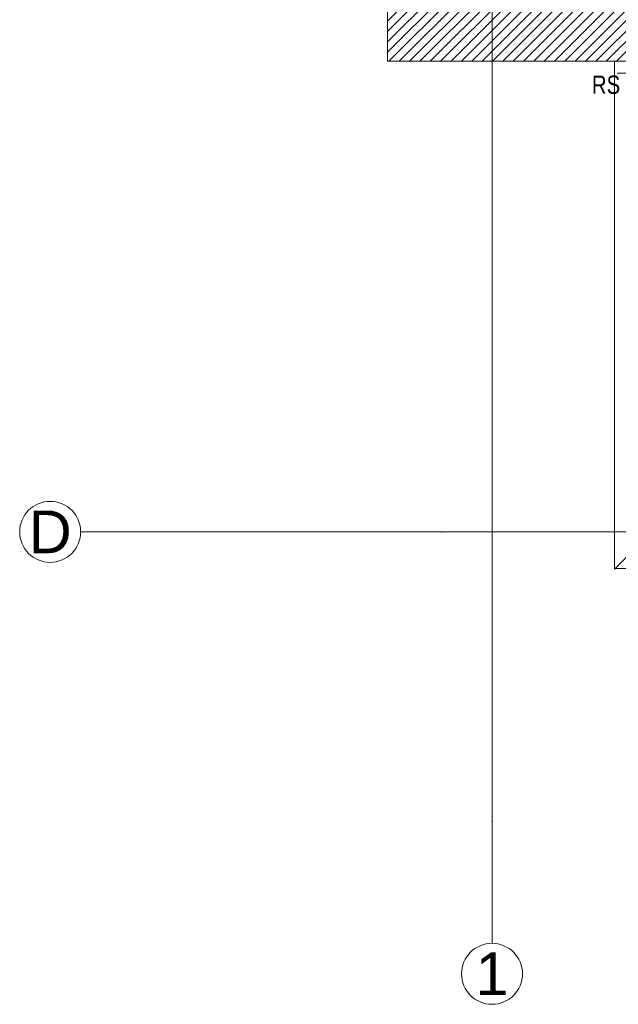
# Model space of a CAD drawing. Header units: millimetres. Extents: x -573548 to 674770, y -210017 to -47794.
# Tile 5 of 234: x 77034 to 81942, y -158895 to -150823. Entities that reach past the tile are written whole.
import ezdxf
from ezdxf.enums import TextEntityAlignment as Align

# ---------------------------------------------------------------- set-up
doc = ezdxf.new("R2010")
doc.units = ezdxf.units.MM
for name, color, linetype, lineweight in [('A.05 RZUT 1 PIĘTRA_is$0$Drawing & Figure_Nr_pióra__18', 8, 'Continuous', 9), ('A.05 RZUT 1 PIĘTRA_is$0$opisy inne_Nr_pióra__1', 8, 'Continuous', 9), ('A.05 RZUT 1 PIĘTRA_is$0$OSIE_Nr_pióra__1', 8, 'Continuous', 9), ('A.05 RZUT 1 PIĘTRA_is$0$Structural - Bearing_Nr_pióra__21', 8, 'Continuous', 9), ('A.05 RZUT 1 PIĘTRA_is$0$Structural - Grid', 8, 'Continuous', 9), ('A.05 RZUT 1 PIĘTRA_is$0$Structural - Grid_Nr_pióra__17', 8, 'Continuous', 9), ('A.05 RZUT 1 PIĘTRA_is$0$WIDOK_Nr_pióra__1', 8, 'Continuous', 9)]:
    doc.layers.add(name, color=color, linetype=linetype, lineweight=lineweight)
doc.styles.add('A.05 RZUT 1 PIĘTRA_is$0$STYL_AUTOMATYCZNY_1', font='arial.ttf')
doc.styles.add('A.05 RZUT 1 PIĘTRA_is$0$STYL_AUTOMATYCZNY_4', font='arial.ttf', dxfattribs={"width": 0.8})

# ---------------------------------------------------------------- blocks, each defined once
blk = doc.blocks.new('A.05 RZUT 1 PIĘTRA_is$0$Standardowy znacznik osi_2')
at = {"layer": 'A.05 RZUT 1 PIĘTRA_is$0$Structural - Grid_Nr_pióra__17'}
for q in [(0, 0), (17853.1, 0)]:
    blk.add_line((1000, 0), q, dxfattribs=at)
blk.add_circle((-250, 0), 250, dxfattribs=at)
blk.add_point((1000, 0), dxfattribs=at)
blk.add_point((1000, 0), dxfattribs=at)
at = {"layer": 'A.05 RZUT 1 PIĘTRA_is$0$Structural - Grid_Nr_pióra__17', "style": 'A.05 RZUT 1 PIĘTRA_is$0$STYL_AUTOMATYCZNY_1'}
for tag, p in [('AC_MarkerText_1_0', (5, -80)), ('AC_MarkerText_1_1', (19358.1, -80))]:
    blk.add_attdef(tag, text='', height=350, rotation=270, dxfattribs=at).set_placement(p, align=Align.TOP_CENTER)
blk = doc.blocks.new('A.05 RZUT 1 PIĘTRA_is$0$Standardowy znacznik osi_3')
at = {"layer": 'A.05 RZUT 1 PIĘTRA_is$0$Structural - Grid_Nr_pióra__17'}
for p, q in [((2962.2, 0), (40906.6, 0)), ((40906.6, 0), (43868.7, 0))]:
    blk.add_line(p, q, dxfattribs=at)
blk.add_circle((44118.7, 0), 250, dxfattribs=at)
blk.add_point((40906.6, 0), dxfattribs=at)
blk.add_point((40906.6, 0), dxfattribs=at)
at = {"layer": 'A.05 RZUT 1 PIĘTRA_is$0$Structural - Grid_Nr_pióra__17', "style": 'A.05 RZUT 1 PIĘTRA_is$0$STYL_AUTOMATYCZNY_1'}
for tag, p in [('AC_MarkerText_1_0', (-250, -335)), ('AC_MarkerText_1_1', (44118.7, -335))]:
    blk.add_attdef(tag, text='', height=350, rotation=180, dxfattribs=at).set_placement(p, align=Align.TOP_CENTER)
blk = doc.blocks.new('A.05 RZUT 1 PIĘTRA_is')
at = {"layer": 'A.05 RZUT 1 PIĘTRA_is$0$Drawing & Figure_Nr_pióra__18'}
h = blk.add_hatch(dxfattribs=at)
h.set_pattern_fill('Common_Brick_0001', color=256, style=0, pattern_type=2)
h.set_pattern_definition([(45, (0, 0), (-42.426407, 42.426407), [])])
h.paths.add_polyline_path([(80273.6, -100096.9), (80333.6, -100096.9), (80333.6, -101162.8), (82194.1, -101162.9), (82238.1, -101162.9), (82378.1, -101162.9), (82378.1, -101162.8), (86069.2, -101163), (86069.2, -101161.5), (86069.2, -101123), (86234.1, -101122.8), (86248, -100822.8), (86244.3, -100822.8), (86243.7, -100492.8), (80803.6, -100492.8), (80803.6, -99972.8), (80688.6, -99956.9), (80563.6, -99956.9), (80333.6, -99956.9), (80309.6, -99956.9), (80309.6, -99971.9, 0.436052), (80299.6, -99981.6), (80299.6, -100054, -0.371445), (80286.6, -100069.9), (80286.6, -100081.9), (80273.6, -100081.9)])
at = {"layer": 'A.05 RZUT 1 PIĘTRA_is$0$OSIE_Nr_pióra__1'}
blk.add_line((82218.3, -101262.2), (82398.3, -101262.2), dxfattribs=at)
at = {"layer": 'A.05 RZUT 1 PIĘTRA_is$0$Structural - Bearing_Nr_pióra__21'}
for p in [(80333.6, -100096.9), (86069.2, -101163)]:
    blk.add_line(p, (80333.6, -101162.8), dxfattribs=at)
at = {"layer": 'A.05 RZUT 1 PIĘTRA_is$0$WIDOK_Nr_pióra__1'}
for p, q in [((82194.1, -101162.8), (82194.1, -105326.7)), ((82194.1, -105326.7), (82378.1, -105142.8)), ((87564.1, -105322.8), (82194.1, -105322.8))]:
    blk.add_line(p, q, dxfattribs=at)
at = {"layer": 'A.05 RZUT 1 PIĘTRA_is$0$Structural - Grid'}
ref = blk.add_blockref('A.05 RZUT 1 PIĘTRA_is$0$Standardowy znacznik osi_2', (81191, -108395.1), dxfattribs=dict(at, zscale=1000, rotation=90))
ref.add_attrib('AC_MarkerText_1', '1', dxfattribs={"layer": 'A.05 RZUT 1 PIĘTRA_is$0$Structural - Grid_Nr_pióra__17', "color": 20, "lineweight": 15, "true_color": 0xf73328, "height": 350, "rotation": 360, "style": 'A.05 RZUT 1 PIĘTRA_is$0$STYL_AUTOMATYCZNY_1'}).set_placement((81191, -108470.1), align=Align.TOP_CENTER)
ref = blk.add_blockref('A.05 RZUT 1 PIĘTRA_is$0$Standardowy znacznik osi_3', (121686.6, -105021.8), dxfattribs=dict(at, zscale=1000, rotation=180))
ref.add_attrib('AC_MarkerText_1_1', 'D', dxfattribs={"layer": 'A.05 RZUT 1 PIĘTRA_is$0$Structural - Grid_Nr_pióra__17', "color": 20, "lineweight": 15, "true_color": 0xf73328, "height": 350, "rotation": 360, "style": 'A.05 RZUT 1 PIĘTRA_is$0$STYL_AUTOMATYCZNY_1'}).set_placement((77567.9, -104846.8), align=Align.TOP_CENTER)
at = {"layer": 'A.05 RZUT 1 PIĘTRA_is$0$opisy inne_Nr_pióra__1', "insert": (82125.8, -101356.9), "char_height": 150, "attachment_point": 5, "style": 'A.05 RZUT 1 PIĘTRA_is$0$STYL_AUTOMATYCZNY_4'}
blk.add_mtext('\\A1;{\\pqc;\\fArial|b0|i0|c238|p0;\\W0.800000;RS}', dxfattribs=at)

msp = doc.modelspace()

# ---------------------------------------------------------------- block references
at = {"color": 150}
msp.add_blockref('A.05 RZUT 1 PIĘTRA_is', (-284.4, -50000), dxfattribs=at)

doc.saveas('drawing.dxf')
